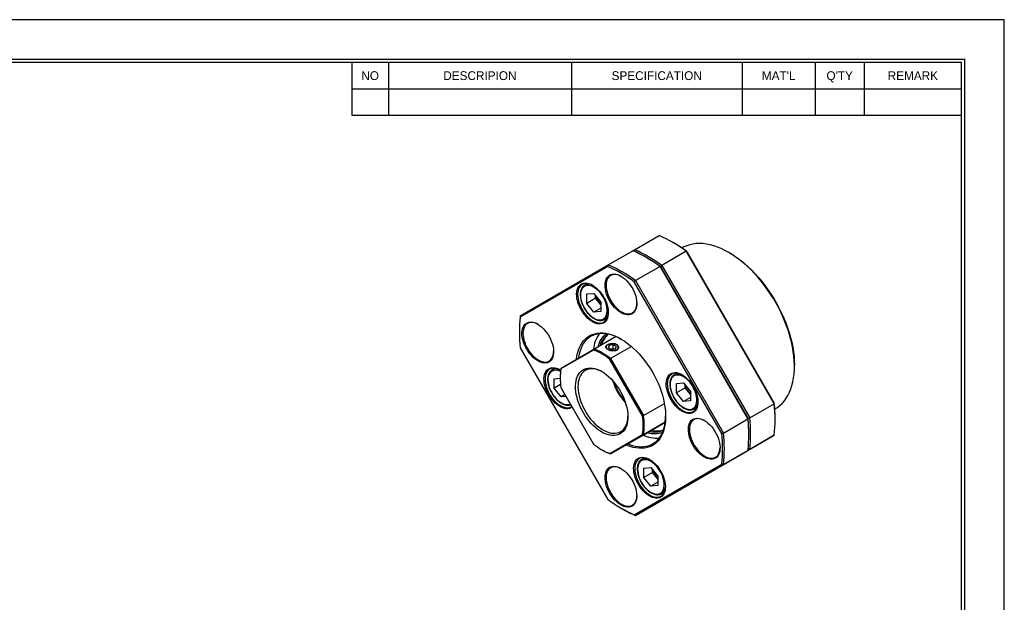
# Model space of a CAD drawing. Header units: millimetres. Extents: x 0 to 731, y 0 to 517.
# Tile 3 of 3: x 334 to 731, y 282 to 517. Entities that reach past the tile are written whole.
import ezdxf
from ezdxf.enums import TextEntityAlignment as Align

# ---------------------------------------------------------------- set-up
doc = ezdxf.new("R2010")
doc.units = ezdxf.units.MM
doc.layers.add('L1', color=7, linetype='CONTINUOUS')
doc.layers.add('OUTLINE', color=7, linetype='CONTINUOUS')

# ---------------------------------------------------------------- blocks, each defined once
blk = doc.blocks.new('표제란')
at = {"layer": 'L1', "color": 0}
for p, q in [((297, 210), (0, 210)), ((297, 0), (297, 210))]:
    blk.add_line(p, q, dxfattribs=at)
at = {"layer": 'L1'}
for p, q in [((190, 203), (190, 194.34)), ((196, 203), (196, 194.34)), ((226, 203), (226, 194.34)), ((254, 203), (254, 194.34)), ((266, 203), (266, 194.34)), ((274, 203), (274, 194.34)), ((190, 198.67), (290, 198.67)), ((190, 194.34), (290, 194.34))]:
    blk.add_line(p, q, dxfattribs=at)
at = {"layer": 'L1', "const_width": 0.25}
blk.add_lwpolyline([(290.5, 6.5), (290.5, 203.5), (10, 203.5), (10, 6.5)], close=True, dxfattribs=at)
at = {"layer": 'L1'}
blk.add_lwpolyline([(290, 7), (290, 203), (10.5, 203), (10.5, 7)], close=True, dxfattribs=at)
for s, p in [('NO', (193, 200.83)), ('DESCRIPION', (211, 200.83)), ('SPECIFICATION', (240, 200.83)), ("MAT'L", (260, 200.83)), ("Q'TY", (270, 200.83)), ('REMARK', (282, 200.83))]:
    blk.add_text(s, height=1.444, dxfattribs=at).set_placement(p, align=Align.MIDDLE_CENTER)
for tag, p in [('필렛', (179.25, 10.9)), ('모따기', (179.25, 8.3))]:
    blk.add_attdef(tag, text='', height=1.15, dxfattribs=at).set_placement(p, align=Align.MIDDLE_LEFT)
at = {"layer": 'OUTLINE', "ltscale": 0.5}
for tag, p, height in [('TITLE', (237.17, 24.41), 2.5), ('도번', (251.18, 15.64), 2.5), ('SCALE', (253.78, 9.55), 1.2), ('DATE', (277.02, 9.51), 1.2)]:
    blk.add_attdef(tag, p, '', height=height, dxfattribs=at)

msp = doc.modelspace()

# ---------------------------------------------------------------- linework, layer by layer
at = {"layer": 'OUTLINE'}
for p, q in [((581.6318, 424.0169), (591.5313, 429.7317)), ((597.3932, 426.772), (597.0397, 426.9761)), ((571.0252, 417.8938), (580.9247, 423.6087)), ((580.9248, 423.6086), (581.6318, 424.0169)), ((602.5348, 423.3795), (592.6353, 417.6647)), ((600.912, 424.7517), (600.7631, 424.6658)), ((638.0313, 361.8978), (602.5348, 423.3795)), ((602.723, 423.2925), (638.0501, 362.1043)), ((620.0182, 422.6886), (619.6647, 422.8927)), ((535.5287, 397.3955), (571.0252, 417.8938)), ((591.9282, 417.2565), (582.0287, 411.5416)), ((586.7866, 420.6489), (586.4331, 420.8531)), ((627.4247, 355.7748), (591.9282, 417.2565)), ((592.6353, 417.6647), (628.1318, 356.183)), ((570.8369, 417.2078), (535.5098, 396.8073)), ((592.1164, 417.1695), (627.4435, 355.9812)), ((561.4468, 409.6799), (561.517, 409.7218)), ((562.653, 410.3776), (561.517, 409.7218)), ((616.8369, 349.8582), (581.5098, 411.0464)), ((582.0287, 411.5416), (617.5252, 350.0599)), ((562.4054, 406.1487), (565.2339, 406.4016)), ((562.4054, 402.3773), (562.4054, 406.1487)), ((565.2339, 406.4016), (568.0623, 402.8831)), ((565.941, 404.4183), (565.941, 405.522)), ((565.941, 404.4183), (562.4054, 402.3773)), ((565.2339, 398.8587), (562.4054, 402.3773)), ((567.3552, 402.659), (565.941, 404.4183)), ((568.0623, 401.7794), (567.3552, 402.659)), ((568.0623, 402.8831), (568.0623, 399.1116)), ((568.0623, 400.4915), (565.2339, 398.8587)), ((568.0623, 399.1116), (565.2339, 398.8587)), ((569.5164, 395.8651), (569.3803, 395.7917)), ((569.5164, 395.8651), (570.6523, 396.5208)), ((535.1612, 391.2544), (535.1612, 390.8462)), ((565.2406, 383.9536), (574.0271, 389.026)), ((571.4131, 385.4334), (570.9648, 384.4675)), ((573.0861, 385.6921), (571.4131, 385.4334)), ((571.4131, 384.2087), (571.4131, 385.4334)), ((574.3109, 384.9851), (573.0861, 385.6921)), ((573.0861, 384.0591), (573.0861, 385.6921)), ((535.5098, 384.4825), (570.8369, 323.2943)), ((565.1331, 383.5452), (551.9573, 375.9365)), ((551.9741, 376.2926), (565.2406, 383.9536)), ((570.9648, 384.4675), (572.1895, 383.7605)), ((573.0861, 384.0591), (571.9711, 383.8866)), ((580.4289, 384.9473), (571.9741, 380.0665)), ((572.1895, 383.7605), (573.8626, 384.0193)), ((573.3045, 383.933), (573.0861, 384.0591)), ((573.8626, 384.0193), (574.3109, 384.9851)), ((584.8331, 356.9577), (571.6573, 379.7788)), ((571.9741, 380.0665), (585.2406, 357.0882)), ((548.2791, 375.5043), (548.3492, 375.5462)), ((549.4852, 376.202), (548.3492, 375.5462)), ((551.5004, 375.5177), (551.8147, 375.3273)), ((597.625, 373.589), (597.6952, 373.631)), ((598.8311, 374.2867), (597.6952, 373.631)), ((646.1769, 376.9673), (646.1769, 377.3755)), ((549.2377, 371.9731), (551.6374, 372.1877)), ((549.2377, 368.2017), (549.2377, 371.9731)), ((551.7879, 369.6739), (549.2377, 368.2017)), ((551.6368, 372.5995), (551.6368, 372.3546)), ((598.5836, 370.0578), (601.412, 370.3107)), ((598.5836, 366.2864), (598.5836, 370.0578)), ((601.412, 370.3107), (604.2404, 366.7922)), ((552.0661, 364.6831), (549.2377, 368.2017)), ((551.9573, 368.4025), (565.1331, 345.5815)), ((553.5951, 365.5658), (552.0661, 364.6831)), ((602.1191, 368.3274), (598.5836, 366.2864)), ((601.412, 362.7679), (598.5836, 366.2864)), ((602.1191, 368.3274), (602.1191, 369.4311)), ((603.5333, 366.5681), (602.1191, 368.3274)), ((604.2405, 365.6885), (603.5333, 366.5681)), ((604.2404, 366.7922), (604.2404, 363.0208)), ((554.0046, 364.8565), (552.0661, 364.6831)), ((585.2406, 357.0882), (593.6953, 361.969)), ((604.2404, 364.4007), (601.412, 362.7679)), ((604.2404, 363.0208), (601.412, 362.7679)), ((628.1318, 356.183), (638.0313, 361.8978)), ((605.6945, 359.7742), (605.5585, 359.7008)), ((605.6945, 359.7742), (606.8305, 360.4299)), ((638.2601, 359.7122), (638.4089, 359.7981)), ((594.0269, 354.3848), (585.2406, 349.3126)), ((585.3384, 349.3666), (594.0268, 354.3839)), ((617.5252, 350.0599), (627.4247, 355.7748)), ((638.3988, 355.3324), (638.3988, 355.7407)), ((571.6573, 341.8151), (584.8331, 349.4238)), ((571.9741, 341.6515), (585.3384, 349.3666)), ((585.2406, 349.3126), (571.9741, 341.6515)), ((602.5348, 328.693), (638.0313, 349.1914)), ((627.7922, 349.2094), (627.7922, 349.6176)), ((638.0313, 349.1914), (628.1318, 343.4765)), ((568.3925, 343.3297), (568.6046, 343.2072)), ((591.9282, 322.57), (627.4247, 343.0683)), ((628.1318, 343.4765), (592.6353, 322.9782)), ((627.4247, 343.0683), (617.5252, 337.3535)), ((584.4572, 339.4134), (584.5274, 339.4554)), ((585.6633, 340.1111), (584.5274, 339.4554)), ((581.5098, 317.1329), (616.8369, 337.5334)), ((617.5252, 337.3535), (582.0287, 316.8551)), ((585.4158, 335.8822), (588.2442, 336.1351)), ((585.4158, 332.1108), (585.4158, 335.8822)), ((588.9514, 334.1518), (585.4158, 332.1108)), ((588.2442, 336.1351), (591.0727, 332.6166)), ((588.9514, 334.1518), (588.9514, 335.2555)), ((590.3656, 332.3925), (588.9514, 334.1518)), ((588.2442, 328.5922), (585.4158, 332.1108)), ((591.0727, 330.2251), (588.2442, 328.5922)), ((591.0727, 331.5129), (590.3656, 332.3925)), ((591.0727, 332.6166), (591.0727, 328.8451)), ((591.0727, 328.8451), (588.2442, 328.5922)), ((592.5268, 325.5986), (593.6627, 326.2543)), ((592.6353, 322.9782), (602.5348, 328.693)), ((582.0287, 316.8551), (591.9282, 322.57)), ((592.5268, 325.5986), (592.3907, 325.5252)), ((576.1667, 319.8148), (576.5202, 319.6107))]:
    msp.add_line(p, q, dxfattribs=at)
at = {"layer": 'OUTLINE', "flags": 128}
for points in [[(619.6604, 422.8952), (618.1328, 423.7262), (616.6102, 424.4528), (615.0977, 425.0725), (613.6004, 425.5832), (612.1232, 425.9833), (610.6711, 426.2714), (609.2488, 426.4466), (607.8611, 426.5082), (606.5126, 426.4561), (605.2078, 426.2905), (603.951, 426.0119), (602.7464, 425.6213), (601.598, 425.1198), (600.912, 424.7517)], [(638.4089, 359.7981), (639.3319, 360.3862), (640.3236, 361.1565), (641.2467, 362.0301), (642.0981, 363.0043), (642.8749, 364.0757), (643.5746, 365.2407), (644.1949, 366.4956), (644.7337, 367.8361), (645.1891, 369.2578), (645.5598, 370.7559), (645.8445, 372.3255), (646.0421, 373.9614), (646.1522, 375.6582), (646.1742, 377.4101), (646.1081, 379.2114), (645.9542, 381.0561), (645.713, 382.9381), (645.3852, 384.8511), (644.9719, 386.7887), (644.4746, 388.7446), (643.8948, 390.7122), (643.2345, 392.685), (642.496, 394.6564), (641.6815, 396.62), (640.7939, 398.569), (639.8361, 400.4972), (638.8113, 402.3981), (637.7229, 404.2653), (636.5745, 406.0927), (635.3698, 407.8742), (634.113, 409.6039), (632.8082, 411.276), (631.4597, 412.885), (630.072, 414.4256), (628.6498, 415.8925), (627.1976, 417.281), (625.7205, 418.5864), (624.2232, 419.8045), (622.7107, 420.931), (621.1881, 421.9624), (619.6604, 422.8952)], [(620.014, 422.691), (621.5352, 421.7617), (623.0513, 420.7333), (624.5571, 419.6093), (626.0476, 418.3935), (627.5176, 417.0901), (628.9622, 415.7033), (630.3766, 414.238), (631.7559, 412.699), (633.0955, 411.0916), (634.3908, 409.4212), (635.6374, 407.6936), (636.8312, 405.9144), (637.9681, 404.0898), (639.0442, 402.2258), (640.056, 400.3289), (640.9999, 398.4055), (641.8728, 396.462), (642.6718, 394.505), (643.3941, 392.5411), (644.0372, 390.5771), (644.5991, 388.6194), (645.0778, 386.6749), (645.4717, 384.75), (645.7795, 382.8512), (646, 380.985), (646.1327, 379.1577), (646.1769, 377.3755)], [(576.1734, 413.3457), (576.9302, 412.8569), (577.6765, 412.2713), (578.4016, 411.597), (579.0955, 410.8434), (579.7483, 410.0213), (580.351, 409.1421), (580.895, 408.2182), (581.3727, 407.2626), (581.7775, 406.2886), (582.1035, 405.3099), (582.3464, 404.3403), (582.5025, 403.3934), (582.5699, 402.4824), (582.5474, 401.6202), (582.4355, 400.8189), (582.2356, 400.0897), (581.9507, 399.4428), (581.5846, 398.8874), (581.1426, 398.4312), (580.6308, 398.0807), (580.0565, 397.8407), (579.4276, 397.7146), (578.7531, 397.7042), (578.0423, 397.8096), (577.3053, 398.0294), (576.5525, 398.3605), (575.7943, 398.7982), (575.0414, 399.3364), (574.3044, 399.9675), (573.5937, 400.6826), (572.9191, 401.4718), (572.2903, 402.324), (571.7159, 403.2271), (571.2041, 404.1686), (570.7621, 405.1351), (570.3961, 406.1132), (570.1111, 407.089), (569.9113, 408.049), (569.7993, 408.9795), (569.7769, 409.8677), (569.8442, 410.7009), (570.0004, 411.4675), (570.2432, 412.1567), (570.5693, 412.7589), (570.974, 413.2656), (571.4517, 413.6697), (571.9958, 413.9655), (572.5984, 414.1489), (573.2513, 414.2172), (573.9451, 414.1696), (574.6703, 414.0067), (575.4165, 413.7308), (576.1734, 413.3457)], [(576.2814, 413.2824), (575.6397, 413.6017), (574.9048, 413.8704), (574.1915, 414.0255), (573.5102, 414.0648), (572.8708, 413.9875), (572.2826, 413.795), (571.7543, 413.4899), (571.2935, 413.0767), (570.907, 412.5615), (570.6004, 411.9517), (570.3781, 411.2564), (570.2434, 410.4855), (570.1983, 409.6503), (570.2434, 408.7631), (570.3781, 407.8367), (570.6004, 406.8846), (570.907, 405.9209), (571.2935, 404.9594), (571.7543, 404.0142), (572.2826, 403.0991), (572.8708, 402.2275), (573.5102, 401.4121), (574.1915, 400.6646), (574.9048, 399.9962), (575.6397, 399.4164), (576.3855, 398.9338), (577.1313, 398.5553), (577.8662, 398.2866), (578.5795, 398.1315), (579.2608, 398.0923), (579.9002, 398.1695), (580.4884, 398.3621), (581.0167, 398.6672), (581.4775, 399.0803), (581.864, 399.5955), (582.1706, 400.2053), (582.3929, 400.9007), (582.5276, 401.6716), (582.5718, 402.3858)], [(564.6682, 409.6933), (565.425, 409.2045), (566.1713, 408.6188), (566.8964, 407.9445), (567.5903, 407.191), (568.2431, 406.3689), (568.8458, 405.4897), (569.3898, 404.5658), (569.8675, 403.6101), (570.2723, 402.6361), (570.5984, 401.6574), (570.8412, 400.6878), (570.9974, 399.7409), (571.0647, 398.83), (571.0422, 397.9678), (570.9303, 397.1665), (570.7304, 396.4373), (570.4455, 395.7904), (570.0794, 395.235), (569.6374, 394.7788), (569.1256, 394.4282), (568.5513, 394.1882), (567.9224, 394.0621), (567.2479, 394.0517), (566.5371, 394.1572), (565.8001, 394.377), (565.0473, 394.708), (564.2891, 395.1457), (563.5362, 395.6839), (562.7992, 396.315), (562.0885, 397.0302), (561.4139, 397.8194), (560.7851, 398.6715), (560.2107, 399.5747), (559.699, 400.5161), (559.2569, 401.4827), (558.8909, 402.4607), (558.6059, 403.4366), (558.4061, 404.3965), (558.2941, 405.3271), (558.2717, 406.2152), (558.339, 407.0484), (558.4952, 407.815), (558.738, 408.5043), (559.0641, 409.1065), (559.4688, 409.6132), (559.9465, 410.0173), (560.4906, 410.3131), (561.0932, 410.4964), (561.7461, 410.5648), (562.4399, 410.5172), (563.1651, 410.3543), (563.9113, 410.0784), (564.6682, 409.6933)], [(564.7762, 409.6299), (564.1345, 409.9492), (563.3996, 410.218), (562.6863, 410.3731), (562.005, 410.4123), (561.3656, 410.3351), (560.7774, 410.1425), (560.2491, 409.8374), (559.7884, 409.4243), (559.4018, 408.9091), (559.0952, 408.2993), (558.8729, 407.6039), (558.7382, 406.833), (558.6931, 405.9979), (558.7382, 405.1106), (558.8729, 404.1842), (559.0952, 403.2322), (559.4018, 402.2684), (559.7884, 401.3069), (560.2491, 400.3618), (560.7774, 399.4467), (561.3656, 398.5751), (562.005, 397.7596), (562.6863, 397.0122), (563.3996, 396.3437), (564.1345, 395.764), (564.8803, 395.2813), (565.6261, 394.9029), (566.361, 394.6342), (567.0743, 394.4791), (567.7556, 394.4398), (568.395, 394.5171), (568.9832, 394.7096), (569.5115, 395.0147), (569.9723, 395.4279), (570.3588, 395.9431), (570.6654, 396.5528), (570.8877, 397.2482), (571.0224, 398.0191), (571.0666, 398.7334)], [(559.8598, 405.7325), (559.904, 404.9135), (560.0356, 404.057), (560.2526, 403.177), (560.5514, 402.2881), (560.9271, 401.4047), (561.3734, 400.5415), (561.8832, 399.7126), (562.448, 398.9316), (563.0585, 398.2114), (563.7048, 397.5637), (564.3762, 396.9991), (565.0616, 396.5271), (565.7499, 396.1552), (566.4297, 395.8897), (567.0899, 395.7349), (567.7195, 395.6932), (568.3084, 395.7655), (568.8468, 395.9505), (569.3259, 396.2452), (569.7378, 396.6447), (570.0757, 397.1425), (570.3341, 397.7304), (570.5088, 398.3988), (570.5968, 399.1366), (570.5968, 399.9318), (570.5088, 400.7713), (570.3341, 401.6413), (570.0757, 402.5276), (569.7378, 403.4156), (569.3259, 404.2906), (568.8468, 405.1384), (568.3084, 405.945), (567.7195, 406.6972), (567.0899, 407.3826), (566.4297, 407.99), (565.7499, 408.5093), (565.0616, 408.9321), (564.3762, 409.2515), (563.7048, 409.4621), (563.0585, 409.5605), (562.448, 409.5452), (561.8832, 409.4163), (561.3734, 409.1759), (560.9271, 408.8281), (560.5514, 408.3786), (560.2526, 407.8346), (560.0356, 407.2052), (559.904, 406.5006), (559.8598, 405.7325)], [(542.5858, 393.9498), (543.3427, 393.461), (544.0889, 392.8753), (544.814, 392.201), (545.5079, 391.4474), (546.1608, 390.6253), (546.7634, 389.7461), (547.3074, 388.8222), (547.7852, 387.8666), (548.1899, 386.8926), (548.516, 385.9139), (548.7588, 384.9443), (548.915, 383.9974), (548.9823, 383.0864), (548.9598, 382.2242), (548.8479, 381.4229), (548.648, 380.6937), (548.3631, 380.0468), (547.997, 379.4914), (547.555, 379.0352), (547.0432, 378.6847), (546.4689, 378.4447), (545.84, 378.3186), (545.1655, 378.3082), (544.4548, 378.4136), (543.7178, 378.6334), (542.9649, 378.9645), (542.2067, 379.4022), (541.4538, 379.9404), (540.7168, 380.5715), (540.0061, 381.2866), (539.3315, 382.0758), (538.7027, 382.928), (538.1283, 383.8311), (537.6166, 384.7726), (537.1746, 385.7391), (536.8085, 386.7172), (536.5236, 387.693), (536.3237, 388.653), (536.2118, 389.5835), (536.1893, 390.4717), (536.2566, 391.3049), (536.4128, 392.0715), (536.6556, 392.7607), (536.9817, 393.3629), (537.3864, 393.8696), (537.8642, 394.2737), (538.4082, 394.5695), (539.0108, 394.7529), (539.6637, 394.8213), (540.3575, 394.7736), (541.0827, 394.6107), (541.8289, 394.3348), (542.5858, 393.9498)], [(542.6938, 393.8864), (542.0521, 394.2057), (541.3172, 394.4744), (540.6039, 394.6295), (539.9226, 394.6688), (539.2832, 394.5915), (538.6951, 394.399), (538.1668, 394.0939), (537.706, 393.6807), (537.3194, 393.1655), (537.0128, 392.5558), (536.7905, 391.8604), (536.6559, 391.0895), (536.6107, 390.2543), (536.6559, 389.3671), (536.7905, 388.4407), (537.0128, 387.4886), (537.3194, 386.5249), (537.706, 385.5634), (538.1668, 384.6182), (538.6951, 383.7031), (539.2832, 382.8315), (539.9226, 382.0161), (540.6039, 381.2687), (541.3172, 380.6002), (542.0521, 380.0204), (542.7979, 379.5378), (543.5437, 379.1593), (544.2786, 378.8906), (544.9919, 378.7355), (545.6733, 378.6963), (546.3126, 378.7735), (546.9008, 378.9661), (547.4291, 379.2712), (547.8899, 379.6843), (548.2764, 380.1995), (548.583, 380.8093), (548.8053, 381.5047), (548.94, 382.2756), (548.9842, 382.9898)], [(558.2639, 379.9248), (558.4161, 381.0371), (558.6777, 382.3076), (559.0247, 383.5044), (559.4551, 384.6216), (559.967, 385.6538), (560.5579, 386.5959), (561.2248, 387.4434), (561.9646, 388.1921), (562.7736, 388.8384), (563.6478, 389.3791), (564.5831, 389.8117), (565.5749, 390.1339), (566.6183, 390.3443), (567.7082, 390.4417), (568.8394, 390.4258), (570.0063, 390.2966), (571.2033, 390.0547), (572.4245, 389.7013), (573.6639, 389.2382), (574.9156, 388.6675), (576.1734, 387.9922)], [(576.3539, 387.8869), (575.28, 388.457), (574.0392, 389.021), (572.8108, 389.4771), (571.601, 389.8231), (570.4157, 390.0573), (569.2608, 390.1785), (568.1422, 390.186), (567.0653, 390.08), (566.0355, 389.8608), (565.0581, 389.5296), (564.1377, 389.088), (563.2791, 388.5382), (562.4865, 387.883), (561.7638, 387.1256), (561.1147, 386.2698), (560.5423, 385.3199), (560.0496, 384.2806), (559.639, 383.157), (559.3125, 381.9549), (559.0718, 380.6801), (559.0271, 380.3655)], [(570.9086, 383.7281), (571.354, 383.5248), (571.8686, 383.3862), (572.4247, 383.3199), (572.9923, 383.3295), (573.5407, 383.4143), (574.0405, 383.5699), (574.4647, 383.7878), (574.7904, 384.0563), (575, 384.3609), (575.0823, 384.6853), (575.0328, 385.0118), (574.8542, 385.323), (574.5561, 385.6019), (574.1546, 385.8337), (573.6713, 386.0058), (573.1324, 386.1089), (572.5667, 386.1375), (572.0049, 386.09), (571.4772, 385.969), (571.0121, 385.7809), (570.6346, 385.5361), (570.3651, 385.2476), (570.2182, 384.9309), (570.2016, 384.6033), (570.3165, 384.2823), (570.5564, 383.9852), (570.9086, 383.7281)], [(576.1734, 387.9922), (577.4312, 387.2153), (578.6828, 386.3408), (579.9223, 385.373), (581.1434, 384.3164), (582.3404, 383.1763), (583.5073, 381.9582), (584.6385, 380.6681), (585.7285, 379.3122), (586.7719, 377.8972), (587.7636, 376.4299), (588.6989, 374.9175), (589.5732, 373.3673), (590.3822, 371.787), (591.1219, 370.1841), (591.7889, 368.5666), (592.3797, 366.9423), (592.8916, 365.3191), (593.3221, 363.7049), (593.669, 362.1076), (593.9307, 360.535), (594.1058, 358.9947), (594.1936, 357.4942), (594.1936, 356.0408), (594.1058, 354.6417), (593.9307, 353.3036), (593.669, 352.0331), (593.3221, 350.8363), (592.8916, 349.7191), (592.3797, 348.687), (591.7889, 347.7448), (591.1219, 346.8973), (590.3822, 346.1486), (589.5732, 345.5023), (588.6989, 344.9616), (587.7636, 344.529), (586.7719, 344.2068), (585.7285, 343.9964), (584.6385, 343.899), (583.5073, 343.9149), (582.3404, 344.0441), (581.1434, 344.286), (579.9223, 344.6394), (578.6828, 345.1025), (578.2635, 345.2823)], [(556.4633, 360.5979), (555.9578, 360.2526), (555.3835, 360.0126), (554.7546, 359.8865), (554.0801, 359.8761), (553.3694, 359.9816), (552.6324, 360.2014), (551.8795, 360.5324), (551.1213, 360.9701), (550.3684, 361.5083), (549.6314, 362.1394), (548.9207, 362.8546), (548.2461, 363.6438), (547.6173, 364.4959), (547.0429, 365.3991), (546.5312, 366.3405), (546.0892, 367.307), (545.7231, 368.2851), (545.4382, 369.261), (545.2383, 370.2209), (545.1264, 371.1515), (545.1039, 372.0396), (545.1712, 372.8728), (545.3274, 373.6394), (545.5702, 374.3287), (545.8963, 374.9309), (546.301, 375.4376), (546.7788, 375.8416), (547.3228, 376.1375), (547.9254, 376.3208), (548.5783, 376.3892), (549.2721, 376.3416), (549.9973, 376.1787), (550.7435, 375.9027), (551.5004, 375.5177), (551.5004, 375.5177)], [(551.6084, 375.4543), (550.9667, 375.7736), (550.2318, 376.0424), (549.5185, 376.1975), (548.8372, 376.2367), (548.1978, 376.1595), (547.6097, 375.9669), (547.0814, 375.6618), (546.6206, 375.2486), (546.2341, 374.7334), (545.9274, 374.1237), (545.7051, 373.4283), (545.5705, 372.6574), (545.5253, 371.8222), (545.5705, 370.935), (545.7051, 370.0086), (545.9274, 369.0566), (546.2341, 368.0928), (546.6206, 367.1313), (547.0814, 366.1861), (547.6097, 365.2711), (548.1978, 364.3995), (548.8372, 363.584), (549.5185, 362.8366), (550.2318, 362.1681), (550.9667, 361.5883), (551.7125, 361.1057), (552.4583, 360.7273), (553.1932, 360.4586), (553.9065, 360.3034), (554.5879, 360.2642), (555.2273, 360.3414), (555.8154, 360.534), (556.3298, 360.8291)], [(568.3952, 374.8874), (569.3565, 374.2819), (570.3098, 373.5802), (571.2473, 372.7882), (572.1611, 371.9125), (573.0437, 370.9603), (573.8878, 369.9394), (574.6864, 368.8584), (575.4329, 367.7262), (576.121, 366.5522), (576.7452, 365.3461), (577.3001, 364.1179), (577.7812, 362.8778), (578.1846, 361.6361), (578.5069, 360.403), (578.7453, 359.1888), (578.898, 358.0035), (578.9637, 356.8569), (578.9418, 355.7586), (578.8325, 354.7177), (578.6367, 353.7428), (578.3561, 352.8419), (577.9929, 352.0225), (577.5502, 351.2914), (577.0316, 350.6547), (576.4414, 350.1177), (575.7846, 349.6847), (575.0666, 349.3595), (574.2933, 349.1446), (573.471, 349.0419), (572.6068, 349.0522), (571.7076, 349.1754), (570.781, 349.4105), (569.8346, 349.7556), (568.8763, 350.2077), (567.914, 350.7632), (566.9557, 351.4175), (566.0094, 352.1651), (565.0828, 352.9998), (564.1836, 353.9148), (563.3193, 354.9023), (562.4971, 355.9543), (561.7238, 357.0621), (561.0058, 358.2164), (560.3489, 359.4077), (559.7588, 360.6261), (559.2402, 361.8615), (558.7975, 363.1037), (558.4343, 364.3424), (558.1537, 365.5674), (557.9579, 366.7684), (557.8486, 367.9355), (557.8267, 369.0591), (557.8924, 370.1298), (558.0451, 371.1388), (558.2835, 372.0777), (558.6058, 372.9387), (559.0091, 373.7147), (559.4903, 374.3993), (560.0452, 374.9868), (560.6693, 375.4723), (561.3575, 375.8518), (562.104, 376.1221), (562.9025, 376.2811), (563.7466, 376.3274), (564.6293, 376.2605), (565.5431, 376.0812), (566.4806, 375.7908), (567.4339, 375.3918), (568.3952, 374.8874)], [(568.6473, 374.7384), (567.9466, 375.0951), (567.0113, 375.4821), (566.0926, 375.7591), (565.1984, 375.9237), (564.3367, 375.9744), (563.515, 375.9107), (562.7405, 375.7334), (562.0201, 375.4438), (561.36, 375.0445), (560.7662, 374.5391), (560.2437, 373.932), (559.7972, 373.2285), (559.4306, 372.4349), (559.1471, 371.558), (558.9493, 370.6056), (558.8388, 369.5861), (558.8167, 368.5084), (558.883, 367.382), (559.0374, 366.2168), (559.2783, 365.023), (559.6037, 363.8111), (560.0107, 362.5918), (560.4957, 361.3758), (561.0545, 360.1738), (561.6821, 358.9963), (562.3731, 357.8537), (563.1214, 356.756), (563.9204, 355.7129), (564.763, 354.7335), (565.6419, 353.8265), (566.5494, 352.9998), (567.4774, 352.2606), (568.4179, 351.6156), (569.3625, 351.0703), (570.3029, 350.6295), (571.2309, 350.2972), (572.1384, 350.0762), (573.0173, 349.9684), (573.86, 349.9749), (574.6589, 350.0955), (575.4072, 350.3293), (576.0982, 350.6741), (576.7259, 351.1269), (577.2847, 351.6838), (577.7697, 352.3398), (578.1767, 353.0892), (578.5021, 353.9253), (578.743, 354.841), (578.8973, 355.828), (578.9635, 356.8683)], [(600.8463, 373.6024), (601.6032, 373.1136), (602.3494, 372.528), (603.0746, 371.8536), (603.7685, 371.1001), (604.4213, 370.278), (605.024, 369.3988), (605.568, 368.4749), (606.0457, 367.5192), (606.4504, 366.5452), (606.7765, 365.5666), (607.0193, 364.597), (607.1755, 363.65), (607.2428, 362.7391), (607.2204, 361.8769), (607.1084, 361.0756), (606.9086, 360.3464), (606.6236, 359.6995), (606.2576, 359.1441), (605.8156, 358.6879), (605.3038, 358.3373), (604.7294, 358.0973), (604.1006, 357.9712), (603.4261, 357.9609), (602.7153, 358.0663), (601.9783, 358.2861), (601.2254, 358.6172), (600.4672, 359.0549), (599.7144, 359.593), (598.9774, 360.2242), (598.2666, 360.9393), (597.5921, 361.7285), (596.9632, 362.5807), (596.3889, 363.4838), (595.8771, 364.4252), (595.4351, 365.3918), (595.069, 366.3698), (594.7841, 367.3457), (594.5842, 368.3056), (594.4723, 369.2362), (594.4498, 370.1243), (594.5172, 370.9576), (594.6733, 371.7242), (594.9162, 372.4134), (595.2422, 373.0156), (595.647, 373.5223), (596.1247, 373.9264), (596.6687, 374.2222), (597.2714, 374.4056), (597.9242, 374.4739), (598.6181, 374.4263), (599.3432, 374.2634), (600.0895, 373.9875), (600.8463, 373.6024)], [(600.9543, 373.539), (600.3127, 373.8584), (599.5778, 374.1271), (598.8645, 374.2822), (598.1831, 374.3214), (597.5438, 374.2442), (596.9556, 374.0516), (596.4273, 373.7466), (595.9665, 373.3334), (595.58, 372.8182), (595.2734, 372.2084), (595.0511, 371.513), (594.9164, 370.7421), (594.8713, 369.907), (594.9164, 369.0197), (595.0511, 368.0933), (595.2734, 367.1413), (595.58, 366.1775), (595.9665, 365.216), (596.4273, 364.2709), (596.9556, 363.3558), (597.5438, 362.4842), (598.1831, 361.6687), (598.8645, 360.9213), (599.5778, 360.2529), (600.3127, 359.6731), (601.0585, 359.1905), (601.8043, 358.812), (602.5392, 358.5433), (603.2525, 358.3882), (603.9338, 358.349), (604.5732, 358.4262), (605.1613, 358.6188), (605.6896, 358.9238), (606.1504, 359.337), (606.5369, 359.8522), (606.8436, 360.462), (607.0659, 361.1574), (607.2005, 361.9283), (607.2448, 362.6425)], [(546.6921, 371.5569), (546.7362, 370.7379), (546.8678, 369.8813), (547.0848, 369.0014), (547.3836, 368.1124), (547.7593, 367.2291), (548.2057, 366.3659), (548.7154, 365.537), (549.2802, 364.756), (549.8908, 364.0358), (550.537, 363.388), (551.2084, 362.8235), (551.8938, 362.3515), (552.5821, 361.9796), (553.2619, 361.7141), (553.9221, 361.5592), (554.5518, 361.5176), (555.1406, 361.5899), (555.679, 361.7749), (555.7606, 361.8151)], [(596.038, 369.6416), (596.0821, 368.8226), (596.2138, 367.9661), (596.4308, 367.0861), (596.7295, 366.1972), (597.1052, 365.3139), (597.5516, 364.4507), (598.0614, 363.6218), (598.6262, 362.8408), (599.2367, 362.1205), (599.883, 361.4728), (600.5543, 360.9083), (601.2398, 360.4362), (601.9281, 360.0644), (602.6079, 359.7988), (603.268, 359.644), (603.8977, 359.6024), (604.4866, 359.6746), (605.025, 359.8596), (605.504, 360.1543), (605.9159, 360.5538), (606.2538, 361.0516), (606.5123, 361.6395), (606.6869, 362.3079), (606.775, 363.0457), (606.775, 363.8409), (606.6869, 364.6804), (606.5123, 365.5505), (606.2538, 366.4367), (605.9159, 367.3247), (605.504, 368.1997), (605.025, 369.0475), (604.4866, 369.8541), (603.8977, 370.6063), (603.268, 371.2917), (602.6079, 371.8991), (601.9281, 372.4184), (601.2398, 372.8413), (600.5543, 373.1606), (599.883, 373.3712), (599.2367, 373.4697), (598.6262, 373.4543), (598.0614, 373.3254), (597.5516, 373.0851), (597.1052, 372.7373), (596.7295, 372.2877), (596.4308, 371.7437), (596.2138, 371.1143), (596.0821, 370.4097), (596.038, 369.6416)], [(579.0268, 345.723), (579.6308, 345.4863), (580.8506, 345.0849), (582.0489, 344.7947), (583.2197, 344.6169), (584.3572, 344.5525), (585.4557, 344.6017), (586.5096, 344.7645), (587.5139, 345.0399), (588.4634, 345.4265), (589.3534, 345.9225), (590.1796, 346.5254), (590.9377, 347.2321), (591.624, 348.0392), (592.2351, 348.9426), (592.768, 349.9378), (593.2199, 351.0199), (593.5887, 352.1835), (593.8725, 353.4228), (594.0699, 354.7316), (594.1798, 356.1033), (594.2037, 356.9668)], [(609.7609, 355.1704), (610.5178, 354.6816), (611.264, 354.0959), (611.9892, 353.4216), (612.6831, 352.6681), (613.3359, 351.8459), (613.9386, 350.9668), (614.4826, 350.0429), (614.9603, 349.0872), (615.365, 348.1132), (615.6911, 347.1345), (615.9339, 346.1649), (616.0901, 345.218), (616.1574, 344.307), (616.135, 343.4448), (616.023, 342.6435), (615.8232, 341.9143), (615.5382, 341.2675), (615.1722, 340.712), (614.7302, 340.2558), (614.2184, 339.9053), (613.644, 339.6653), (613.0152, 339.5392), (612.3407, 339.5288), (611.6299, 339.6342), (610.8929, 339.854), (610.14, 340.1851), (609.3818, 340.6228), (608.629, 341.161), (607.892, 341.7921), (607.1812, 342.5073), (606.5067, 343.2965), (605.8778, 344.1486), (605.3035, 345.0517), (604.7917, 345.9932), (604.3497, 346.9597), (603.9836, 347.9378), (603.6987, 348.9136), (603.4988, 349.8736), (603.3869, 350.8041), (603.3644, 351.6923), (603.4318, 352.5255), (603.5879, 353.2921), (603.8308, 353.9813), (604.1568, 354.5835), (604.5616, 355.0902), (605.0393, 355.4943), (605.5833, 355.7901), (606.186, 355.9735), (606.8388, 356.0419), (607.5327, 355.9943), (608.2578, 355.8314), (609.0041, 355.5554), (609.7609, 355.1704)], [(609.8689, 355.107), (609.2273, 355.4263), (608.4924, 355.695), (607.7791, 355.8501), (607.0977, 355.8894), (606.4584, 355.8121), (605.8702, 355.6196), (605.3419, 355.3145), (604.8811, 354.9013), (604.4946, 354.3861), (604.188, 353.7764), (603.9657, 353.081), (603.831, 352.3101), (603.7859, 351.4749), (603.831, 350.5877), (603.9657, 349.6613), (604.188, 348.7093), (604.4946, 347.7455), (604.8811, 346.784), (605.3419, 345.8388), (605.8702, 344.9238), (606.4584, 344.0521), (607.0977, 343.2367), (607.7791, 342.4893), (608.4924, 341.8208), (609.2273, 341.241), (609.9731, 340.7584), (610.7189, 340.38), (611.4538, 340.1112), (612.1671, 339.9561), (612.8484, 339.9169), (613.4878, 339.9941), (614.0759, 340.1867), (614.6042, 340.4918), (615.065, 340.9049), (615.4516, 341.4202), (615.7582, 342.0299), (615.9805, 342.7253), (616.1151, 343.4962), (616.1594, 344.2104)], [(587.6786, 339.4268), (588.4354, 338.938), (589.1817, 338.3523), (589.9068, 337.678), (590.6007, 336.9245), (591.2535, 336.1024), (591.8562, 335.2232), (592.4002, 334.2993), (592.8779, 333.3436), (593.2827, 332.3696), (593.6087, 331.391), (593.8516, 330.4213), (594.0077, 329.4744), (594.0751, 328.5635), (594.0526, 327.7013), (593.9407, 326.9), (593.7408, 326.1708), (593.4559, 325.5239), (593.0898, 324.9685), (592.6478, 324.5123), (592.136, 324.1617), (591.5617, 323.9217), (590.9328, 323.7956), (590.2583, 323.7852), (589.5475, 323.8907), (588.8105, 324.1105), (588.0577, 324.4416), (587.2995, 324.8793), (586.5466, 325.4174), (585.8096, 326.0485), (585.0988, 326.7637), (584.4243, 327.5529), (583.7955, 328.4051), (583.2211, 329.3082), (582.7093, 330.2496), (582.2673, 331.2162), (581.9013, 332.1942), (581.6163, 333.1701), (581.4165, 334.13), (581.3045, 335.0606), (581.2821, 335.9487), (581.3494, 336.7819), (581.5056, 337.5486), (581.7484, 338.2378), (582.0745, 338.84), (582.4792, 339.3467), (582.9569, 339.7508), (583.5009, 340.0466), (584.1036, 340.23), (584.7564, 340.2983), (585.4503, 340.2507), (586.1755, 340.0878), (586.9217, 339.8119), (587.6786, 339.4268)], [(587.7865, 339.3634), (587.1449, 339.6828), (586.41, 339.9515), (585.6967, 340.1066), (585.0154, 340.1458), (584.376, 340.0686), (583.7878, 339.876), (583.2595, 339.5709), (582.7987, 339.1578), (582.4122, 338.6426), (582.1056, 338.0328), (581.8833, 337.3374), (581.7486, 336.5665), (581.7035, 335.7314), (581.7486, 334.8441), (581.8833, 333.9177), (582.1056, 332.9657), (582.4122, 332.0019), (582.7987, 331.0404), (583.2595, 330.0953), (583.7878, 329.1802), (584.376, 328.3086), (585.0154, 327.4931), (585.6967, 326.7457), (586.41, 326.0772), (587.1449, 325.4975), (587.8907, 325.0149), (588.6365, 324.6364), (589.3714, 324.3677), (590.0847, 324.2126), (590.766, 324.1733), (591.4054, 324.2506), (591.9936, 324.4431), (592.5219, 324.7482), (592.9826, 325.1614), (593.3692, 325.6766), (593.6758, 326.2863), (593.8981, 326.9817), (594.0328, 327.7526), (594.077, 328.4669)], [(582.8702, 335.466), (582.9144, 334.647), (583.046, 333.7905), (583.263, 332.9105), (583.5618, 332.0216), (583.9374, 331.1382), (584.3838, 330.275), (584.8936, 329.4461), (585.4584, 328.6652), (586.0689, 327.9449), (586.7152, 327.2972), (587.3866, 326.7327), (588.072, 326.2606), (588.7603, 325.8888), (589.4401, 325.6232), (590.1002, 325.4684), (590.7299, 325.4267), (591.3188, 325.499), (591.8572, 325.684), (592.3363, 325.9787), (592.7481, 326.3782), (593.0861, 326.876), (593.3445, 327.4639), (593.5192, 328.1323), (593.6072, 328.8701), (593.6072, 329.6653), (593.5192, 330.5048), (593.3445, 331.3748), (593.0861, 332.2611), (592.7481, 333.1491), (592.3363, 334.0241), (591.8572, 334.8719), (591.3188, 335.6785), (590.7299, 336.4307), (590.1002, 337.1161), (589.4401, 337.7235), (588.7603, 338.2428), (588.072, 338.6656), (587.3866, 338.985), (586.7152, 339.1956), (586.0689, 339.294), (585.4584, 339.2787), (584.8936, 339.1498), (584.3838, 338.9095), (583.9374, 338.5616), (583.5618, 338.1121), (583.263, 337.5681), (583.046, 336.9387), (582.9144, 336.2341), (582.8702, 335.466)], [(576.1734, 335.7744), (576.9302, 335.2856), (577.6765, 334.6999), (578.4016, 334.0256), (579.0955, 333.2721), (579.7483, 332.45), (580.351, 331.5708), (580.895, 330.6469), (581.3727, 329.6912), (581.7775, 328.7172), (582.1035, 327.7385), (582.3464, 326.7689), (582.5025, 325.822), (582.5699, 324.911), (582.5474, 324.0488), (582.4355, 323.2475), (582.2356, 322.5183), (581.9507, 321.8715), (581.5846, 321.316), (581.1426, 320.8598), (580.6308, 320.5093), (580.0565, 320.2693), (579.4276, 320.1432), (578.7531, 320.1328), (578.0423, 320.2382), (577.3053, 320.458), (576.5525, 320.7891), (575.7943, 321.2268), (575.0414, 321.765), (574.3044, 322.3961), (573.5937, 323.1113), (572.9191, 323.9005), (572.2903, 324.7526), (571.7159, 325.6557), (571.2041, 326.5972), (570.7621, 327.5637), (570.3961, 328.5418), (570.1111, 329.5176), (569.9113, 330.4776), (569.7993, 331.4082), (569.7769, 332.2963), (569.8442, 333.1295), (570.0004, 333.8961), (570.2432, 334.5853), (570.5693, 335.1875), (570.974, 335.6942), (571.4517, 336.0983), (571.9958, 336.3941), (572.5984, 336.5775), (573.2513, 336.6459), (573.9451, 336.5983), (574.6703, 336.4354), (575.4165, 336.1594), (576.1734, 335.7744)], [(576.2814, 335.711), (575.6397, 336.0303), (574.9048, 336.299), (574.1915, 336.4542), (573.5102, 336.4934), (572.8708, 336.4161), (572.2826, 336.2236), (571.7543, 335.9185), (571.2935, 335.5053), (570.907, 334.9901), (570.6004, 334.3804), (570.3781, 333.685), (570.2434, 332.9141), (570.1983, 332.0789), (570.2434, 331.1917), (570.3781, 330.2653), (570.6004, 329.3133), (570.907, 328.3495), (571.2935, 327.388), (571.7543, 326.4428), (572.2826, 325.5278), (572.8708, 324.6561), (573.5102, 323.8407), (574.1915, 323.0933), (574.9048, 322.4248), (575.6397, 321.845), (576.3855, 321.3624), (577.1313, 320.984), (577.8662, 320.7152), (578.5795, 320.5601), (579.2608, 320.5209), (579.9002, 320.5981), (580.4884, 320.7907), (581.0167, 321.0958), (581.4775, 321.5089), (581.864, 322.0242), (582.1706, 322.6339), (582.3929, 323.3293), (582.5276, 324.1002), (582.5718, 324.8144)]]:
    msp.add_lwpolyline(points, dxfattribs=at)
at = {"layer": 'OUTLINE'}
for centre, radius, start, end in [((569.7069, 379.2203), 55.0246, 53.372981, 66.632395), ((567.2697, 374.8072), 60.0647, 53.825026, 59.899477), ((559.1003, 373.0972), 55.0246, 53.372981, 66.632395), ((559.8074, 373.5054), 55.0246, 53.372981, 66.632395), ((549.2008, 367.3824), 55.0246, 53.372981, 66.632395), ((556.6631, 368.6842), 60.0647, 53.825026, 59.899477), ((549.0702, 367.1779), 54.5598, 53.517993, 66.487383), ((563.0814, 406.6555), 3.4424, 69.38599, 117.028911), ((572.475, 406.8064), 6.5889, 192.308709, 219.009299), ((571.8899, 406.2722), 5.7981, 218.546756, 228.688995), ((584.8901, 391.3599), 49.7291, 173.028929, 180.121604), ((567.6528, 398.7469), 3.4319, 302.888551, 350.685731), ((589.7339, 390.6449), 54.5731, 173.516357, 186.483643), ((578.4196, 382.3988), 13.4589, 144.963245, 173.868129), ((576.4586, 382.5707), 9.8752, 130.27909, 166.428272), ((576.6692, 382.7271), 9.3213, 128.828915, 163.366635), ((577.7298, 382.9421), 9.7157, 133.801497, 162.87132), ((573.1511, 383.8115), 2.2848, 33.961161, 86.044215), ((557.439, 362.6833), 22.2355, 50.249763, 69.755614), ((557.5209, 362.8057), 22.5128, 50.059087, 69.94629), ((549.9175, 372.1193), 3.2741, 55.885213, 189.890864), ((549.9136, 372.4799), 3.4424, 69.385886, 117.029047), ((573.8768, 372.1695), 22.2408, 170.248654, 189.751346), ((570.9687, 372.6957), 19.3321, 169.277348, 180.285197), ((599.2595, 370.5646), 3.4424, 69.385926, 117.029039), ((595.6677, 378.4242), 23.9641, 197.491463, 222.503159), ((596.9487, 379.1637), 25.2751, 198.931308, 221.063314), ((597.2487, 379.3369), 25.4857, 199.823827, 220.170801), ((608.6532, 370.7155), 6.5889, 192.308675, 219.009357), ((608.0678, 370.181), 5.7977, 218.546376, 228.689365), ((603.831, 362.6561), 3.4319, 302.888586, 350.685651), ((583.3612, 355.5446), 55.038, 353.371369, 6.628631), ((578.3254, 355.6406), 60.0735, 0.09547, 6.176836), ((562.9136, 353.1907), 22.2408, 350.248654, 9.751346), ((563.0605, 353.2004), 22.5183, 350.058009, 9.941991), ((572.7546, 349.4215), 55.038, 353.371369, 6.628631), ((567.7188, 349.5175), 60.0735, 0.09547, 6.176836), ((573.4617, 349.8297), 55.038, 353.371369, 6.628631), ((589.6448, 359.9797), 10.1264, 254.027643, 289.252418), ((589.8931, 359.8196), 9.3209, 256.623667, 291.166735), ((590.6129, 360.5159), 9.6042, 256.94646, 286.365852), ((562.6129, 343.6958), 54.5731, 353.516357, 6.483643), ((562.8551, 343.7067), 55.038, 353.371369, 6.628631), ((590.4624, 361.3685), 13.3298, 245.983545, 275.174486), ((579.3514, 362.677), 22.2355, 230.249763, 249.755614), ((578.5042, 360.2225), 19.6856, 239.808871, 250.626791), ((586.0918, 336.389), 3.4424, 69.385881, 117.0291), ((595.4854, 336.5399), 6.5889, 192.30866, 219.009348), ((594.9003, 336.0056), 5.7981, 218.546731, 228.68902), ((590.6632, 328.4804), 3.4319, 302.888581, 350.685735), ((603.2765, 367.1628), 54.5598, 233.517993, 246.487383), ((601.749, 363.1599), 50.3292, 239.915564, 246.931799)]:
    msp.add_arc(centre, radius, start, end, dxfattribs=at)
for points in [[(581.4435, 423.3308), (581.5063, 423.5595), (581.5691, 423.7882), (581.6318, 424.0169)], [(602.5348, 423.3795), (602.5975, 423.3507), (602.6602, 423.3217), (602.723, 423.2925)], [(571.0252, 417.8938), (570.9625, 417.6651), (570.8997, 417.4365), (570.8369, 417.2078)], [(592.1164, 417.1695), (592.0536, 417.1986), (591.9909, 417.2276), (591.9282, 417.2565)], [(592.6353, 417.6647), (592.4622, 417.4997), (592.2893, 417.3346), (592.1164, 417.1695)], [(582.0287, 411.5416), (581.8556, 411.3766), (581.6827, 411.2116), (581.5098, 411.0464)], [(535.5287, 397.3955), (535.5223, 397.1993), (535.5161, 397.0033), (535.5098, 396.8073)], [(565.2406, 383.9536), (565.2048, 383.8175), (565.1689, 383.6813), (565.1331, 383.5452)], [(571.9741, 380.0665), (571.8684, 379.9706), (571.7628, 379.8747), (571.6573, 379.7788)], [(551.9741, 376.2926), (551.9684, 376.1738), (551.9629, 376.0551), (551.9573, 375.9365)], [(638.0313, 361.8978), (638.0376, 361.9665), (638.0439, 362.0354), (638.0501, 362.1043)], [(585.2406, 357.0882), (585.1048, 357.0446), (584.9689, 357.0011), (584.8331, 356.9577)], [(627.4247, 355.7748), (627.431, 355.8435), (627.4373, 355.9123), (627.4435, 355.9812)], [(628.1318, 356.183), (627.9024, 356.1156), (627.673, 356.0484), (627.4435, 355.9812)], [(616.8369, 349.8582), (617.0664, 349.9253), (617.2958, 349.9925), (617.5252, 350.0599)], [(585.2406, 349.3126), (585.1048, 349.3497), (584.9689, 349.3867), (584.8331, 349.4238)], [(571.9741, 341.6515), (571.8684, 341.706), (571.7628, 341.7605), (571.6573, 341.8151)], [(628.1318, 343.4765), (627.9024, 343.5366), (627.673, 343.5966), (627.4435, 343.6565)], [(617.5252, 337.3535), (617.2958, 337.4135), (617.0664, 337.4735), (616.8369, 337.5334)], [(582.0287, 316.8551), (581.8556, 316.9477), (581.6827, 317.0403), (581.5098, 317.1329)]]:
    msp.add_open_spline(points, degree=3, dxfattribs=at)
for points, knots in [([(561.4445, 409.6674), (561.4082, 409.6484), (561.2031, 409.5409), (560.8856, 409.2507), (560.5043, 408.8013), (560.1988, 408.2626), (559.9656, 407.6504), (559.8114, 406.9678), (559.749, 406.3719), (559.7441, 406.0041), (559.7427, 405.8958)], [0, 0, 0, 0, 0.03173548, 0.17946005, 0.32734558, 0.47663662, 0.62794808, 0.78111384, 0.93552422, 1, 1, 1, 1]), ([(559.7427, 405.8958), (559.745, 405.7558), (559.7517, 405.3512), (559.8251, 404.6533), (559.9877, 403.8027), (560.228, 402.9383), (560.541, 402.0726), (560.9224, 401.2171), (561.3666, 400.3835), (561.8677, 399.5829), (562.4189, 398.8263), (563.0129, 398.1241), (563.6419, 397.4858), (564.2979, 396.9205), (564.9727, 396.4362), (565.6578, 396.0403), (566.3445, 395.7394), (567.0234, 395.5396), (567.6846, 395.4446), (568.3149, 395.4603), (568.8825, 395.568), (569.2122, 395.7204), (569.3635, 395.7903)], [0, 0, 0, 0, 0.0273804, 0.07915134, 0.13088189, 0.1825531, 0.23416791, 0.28574043, 0.33728949, 0.38883595, 0.44039795, 0.49199425, 0.54364712, 0.59537792, 0.64720385, 0.69913119, 0.75114211, 0.8031441, 0.85495659, 0.90632588, 0.95700514, 1, 1, 1, 1]), ([(570.2295, 384.3133), (570.1497, 384.4299), (570.0961, 384.5515), (570.0616, 384.7331), (570.0574, 384.7939), (570.0649, 384.9164), (570.0767, 384.9784), (570.1359, 385.16), (570.2065, 385.2774), (570.4179, 385.506), (570.5528, 385.6107), (570.7993, 385.7535), (570.889, 385.7986), (571.0767, 385.8805), (571.1754, 385.9178), (571.3826, 385.9851), (571.4915, 386.0151), (571.7119, 386.0658), (571.8242, 386.0869), (572.167, 386.1371), (572.4046, 386.1531), (572.867, 386.1483), (573.0911, 386.1283), (573.3087, 386.0909)], [0, 0, 0, 0, 0.125, 0.125, 0.1875, 0.1875, 0.25, 0.25, 0.375, 0.375, 0.5, 0.5, 0.5625, 0.5625, 0.625, 0.625, 0.6875, 0.6875, 0.75, 0.75, 0.875, 0.875, 1, 1, 1, 1]), ([(573.3087, 386.0909), (573.5149, 386.0656), (573.7148, 386.0233), (574.0827, 385.9081), (574.2556, 385.8335), (574.5574, 385.6591), (574.689, 385.5583), (574.9057, 385.3348), (574.9886, 385.215), (575.0461, 385.0879)], [0, 0, 0, 0, 0.25, 0.25, 0.5, 0.5, 0.75, 0.75, 1, 1, 1, 1]), ([(571.967, 383.3103), (571.7605, 383.3514), (571.5645, 383.4056), (571.1934, 383.5395), (571.0219, 383.6181), (570.7166, 383.7945), (570.5867, 383.8896), (570.3712, 384.0938), (570.2866, 384.2028), (570.2295, 384.3133)], [0, 0, 0, 0, 0.25, 0.25, 0.5, 0.5, 0.75, 0.75, 1, 1, 1, 1]), ([(575.0461, 385.0879), (575.0859, 385.0212), (575.119, 384.9527), (575.1716, 384.8122), (575.191, 384.7397), (575.2257, 384.5237), (575.2192, 384.3797), (575.1403, 384.094), (575.0683, 383.9567), (574.8605, 383.7058), (574.722, 383.5907), (574.3961, 383.4015), (574.2035, 383.3245), (573.7911, 383.2159), (573.5659, 383.1827), (573.11, 383.1574), (572.8741, 383.1649), (572.4133, 383.2138), (572.1852, 383.2552), (571.967, 383.3103)], [0, 0, 0, 0, 0.0625, 0.0625, 0.125, 0.125, 0.25, 0.25, 0.375, 0.375, 0.5, 0.5, 0.625, 0.625, 0.75, 0.75, 0.875, 0.875, 1, 1, 1, 1]), ([(548.2767, 375.4918), (548.2404, 375.4728), (548.0353, 375.3653), (547.7178, 375.0751), (547.3366, 374.6257), (547.0309, 374.0871), (546.798, 373.4747), (546.643, 372.7924), (546.5829, 372.1954), (546.5719, 371.692), (546.586, 371.1746), (546.6567, 370.4781), (546.8201, 369.627), (547.0602, 368.7627), (547.3732, 367.897), (547.7546, 367.0415), (548.1989, 366.2079), (548.7, 365.4073), (549.2512, 364.6507), (549.8451, 363.9484), (550.4741, 363.3102), (551.1301, 362.7448), (551.8049, 362.2605), (552.49, 361.8647), (553.1768, 361.5637), (553.8555, 361.3642), (554.5171, 361.2683), (555.146, 361.2872), (555.6239, 361.3678), (555.8708, 361.4775), (555.9382, 361.5074)], [0, 0, 0, 0, 0.00808588, 0.04572493, 0.08340489, 0.12144298, 0.1599958, 0.19902129, 0.23836368, 0.25479156, 0.2756969, 0.31522497, 0.35472216, 0.39417402, 0.43358282, 0.47295933, 0.51231792, 0.55167453, 0.59104308, 0.63043761, 0.66987554, 0.70937282, 0.74894289, 0.78859039, 0.82830147, 0.86800604, 0.90756569, 0.94678704, 0.98548149, 1, 1, 1, 1]), ([(597.6226, 373.5766), (597.5864, 373.5576), (597.3812, 373.45), (597.0637, 373.1598), (596.6825, 372.7105), (596.3769, 372.1718), (596.1438, 371.5595), (595.9895, 370.8769), (595.9272, 370.281), (595.9223, 369.9133), (595.9209, 369.8049)], [0, 0, 0, 0, 0.03173527, 0.17946011, 0.32734557, 0.47663651, 0.62794771, 0.7811141, 0.93552421, 1, 1, 1, 1]), ([(595.9209, 369.8049), (595.9232, 369.665), (595.9298, 369.2604), (596.0033, 368.5624), (596.1659, 367.7118), (596.4062, 366.8474), (596.7192, 365.9817), (597.1005, 365.1263), (597.5448, 364.2926), (598.0459, 363.492), (598.5971, 362.7354), (599.1911, 362.0332), (599.8201, 361.3949), (600.4761, 360.8296), (601.1508, 360.3453), (601.8359, 359.9494), (602.5227, 359.6485), (603.2016, 359.4488), (603.8627, 359.3537), (604.4931, 359.3694), (605.0607, 359.4772), (605.3903, 359.6295), (605.5416, 359.6995)], [0, 0, 0, 0, 0.0273803, 0.07915134, 0.13088194, 0.18255316, 0.23416792, 0.28574044, 0.3372895, 0.38883599, 0.440398, 0.49199421, 0.54364715, 0.59537785, 0.6472039, 0.69913134, 0.75114225, 0.80314424, 0.85495664, 0.90632596, 0.95700517, 1, 1, 1, 1]), ([(584.4549, 339.4009), (584.4186, 339.3819), (584.2135, 339.2744), (583.8959, 338.9842), (583.5147, 338.5349), (583.2092, 337.9962), (582.976, 337.3839), (582.8218, 336.7013), (582.7594, 336.1054), (582.7545, 335.7376), (582.7531, 335.6293)], [0, 0, 0, 0, 0.03173538, 0.1794602, 0.32734557, 0.47663662, 0.62794805, 0.78111443, 0.93552422, 1, 1, 1, 1]), ([(582.7531, 335.6293), (582.7554, 335.4894), (582.762, 335.0848), (582.8355, 334.3868), (582.9981, 333.5362), (583.2384, 332.6718), (583.5514, 331.8061), (583.9327, 330.9506), (584.377, 330.117), (584.8781, 329.3164), (585.4293, 328.5598), (586.0233, 327.8576), (586.6523, 327.2193), (587.3083, 326.654), (587.983, 326.1697), (588.6682, 325.7738), (589.3549, 325.4729), (590.0338, 325.2731), (590.6949, 325.1781), (591.3253, 325.1938), (591.8929, 325.3016), (592.2226, 325.4539), (592.3739, 325.5238)], [0, 0, 0, 0, 0.0273804, 0.07915134, 0.13088188, 0.18255309, 0.23416792, 0.2857405, 0.33728951, 0.38883597, 0.44039803, 0.49199424, 0.54364715, 0.59537797, 0.64720391, 0.69913125, 0.75114215, 0.80314412, 0.85495664, 0.90632594, 0.9570052, 1, 1, 1, 1])]:
    msp.add_open_spline(points, degree=3, knots=knots, dxfattribs=at)

# ---------------------------------------------------------------- block references
at = {"layer": 'OUTLINE', "xscale": 2.460843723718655, "yscale": 2.460843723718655, "zscale": 2.460843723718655}
msp.add_blockref('표제란', (0, 0), dxfattribs=at)

doc.saveas('drawing.dxf')
